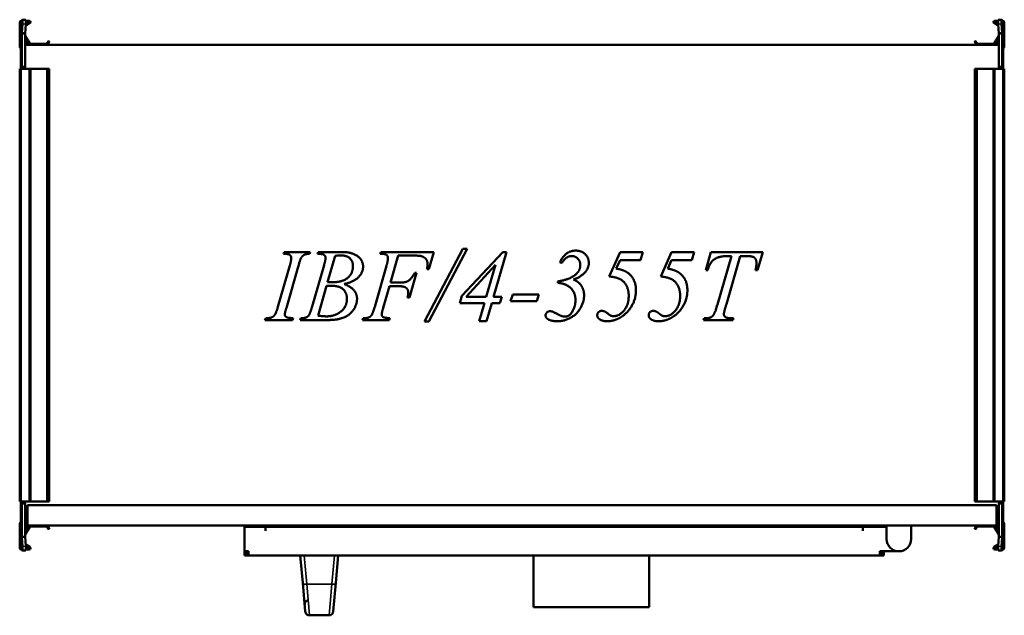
# Model space of a CAD drawing. Header units: millimetres. Extents: x 268 to 992, y 227 to 664.
import ezdxf

# ---------------------------------------------------------------- set-up
doc = ezdxf.new("R2010")
doc.units = ezdxf.units.MM
doc.header["$LTSCALE"] = 3
doc.layers.add('Widoczne (ISO)', color=7, linetype='Continuous', lineweight=50)
doc.layers.add('Widoczne wąskie (ISO)', color=7, linetype='Continuous', lineweight=35)

msp = doc.modelspace()

# ---------------------------------------------------------------- linework, layer by layer
at = {"layer": 'Widoczne (ISO)'}
for p, q in [((268.2, 644.46), (268.2, 662.26)), ((269, 650.66), (269, 662.66)), ((269, 662.66), (269.3, 662.66)), ((269.8, 662.66), (269.3, 662.66)), ((269.4, 663.46), (269.8, 663.46)), ((269.8, 654.09), (269.8, 664.16)), ((269.81, 664.25), (270.24, 664.23)), ((270.24, 661.23), (269.81, 654.32)), ((270.24, 664.23), (272.73, 664.08)), ((271.42, 664.16), (272.3, 664.16)), ((272.3, 654.17), (272.73, 661.08)), ((275.7, 661.6), (272.65, 659.83)), ((272.71, 660.79), (275.3, 662.29)), ((272.8, 663.46), (275.2, 663.46)), ((275.2, 662.66), (272.8, 662.66)), ((984.3, 661.6), (987.35, 659.83)), ((987.29, 660.79), (984.7, 662.29)), ((987.2, 663.46), (984.8, 663.46)), ((984.8, 662.66), (987.2, 662.66)), ((989.76, 664.23), (987.27, 664.08)), ((987.27, 661.08), (987.7, 654.17)), ((987.7, 664.16), (988.58, 664.16)), ((989.76, 664.23), (990.19, 664.25)), ((990.19, 654.32), (989.76, 661.23)), ((990.2, 664.16), (990.2, 654.09)), ((990.6, 663.46), (990.2, 663.46)), ((990.7, 662.66), (990.2, 662.66)), ((991, 662.66), (990.7, 662.66)), ((991, 662.66), (991, 650.66)), ((991.8, 644.46), (991.8, 662.26)), ((269.8, 654.09), (269.8, 629.86)), ((271.2, 654.09), (269.8, 654.09)), ((269.81, 654.32), (271.2, 654.24)), ((271.2, 654.24), (272.3, 654.17)), ((272.3, 654.09), (271.2, 654.09)), ((272.3, 629.87), (272.3, 654.09)), ((272.33, 652.32), (275.59, 646.66)), ((987.67, 652.32), (984.41, 646.66)), ((987.7, 654.17), (988.8, 654.24)), ((988.8, 654.09), (987.7, 654.09)), ((987.7, 654.09), (987.7, 629.87)), ((988.8, 654.24), (990.19, 654.32)), ((990.2, 654.09), (988.8, 654.09)), ((990.2, 629.86), (990.2, 654.09)), ((269, 650.16), (269, 650.66)), ((269, 647.1), (269, 650.16)), ((269, 650.16), (269.3, 650.16)), ((269.06, 647.08), (269, 647.1)), ((269, 645.86), (269, 645.76)), ((269.07, 645.76), (269, 645.76)), ((269, 645.76), (269, 642.76)), ((269.06, 647.05), (269.06, 647.05)), ((269.72, 649.93), (269.8, 650.15)), ((274.9, 646.26), (272.3, 650.77)), ((272.3, 647.66), (273.4, 647.66)), ((273.4, 646.06), (272.3, 646.06)), ((987.7, 645.76), (272.3, 645.76)), ((275.77, 646.56), (288.06, 646.56)), ((288.24, 646.66), (289.18, 648.29)), ((289.87, 647.89), (288.93, 646.26)), ((289.45, 648.36), (289.8, 648.16)), ((970.13, 647.89), (971.07, 646.26)), ((970.55, 648.36), (970.2, 648.16)), ((971.76, 646.66), (970.82, 648.29)), ((984.23, 646.56), (971.94, 646.56)), ((985.1, 646.26), (987.7, 650.77)), ((987.7, 647.66), (986.6, 647.66)), ((986.6, 646.06), (987.7, 646.06)), ((990.28, 649.93), (990.2, 650.15)), ((990.29, 646.06), (990.29, 646.06)), ((991, 650.16), (990.7, 650.16)), ((991, 645.76), (990.93, 645.76)), ((991, 647.1), (990.94, 647.08)), ((990.94, 647.05), (990.94, 647.05)), ((991, 650.66), (991, 650.16)), ((991, 650.16), (991, 647.1)), ((991, 645.86), (991, 645.76)), ((991, 642.76), (991, 645.76)), ((269, 629.66), (269, 642.76)), ((269.06, 629.86), (269.06, 642.66)), ((990.94, 642.66), (990.94, 629.86)), ((991, 642.76), (991, 629.66)), ((269, 629.16), (269, 629.66)), ((269, 629.66), (269.3, 629.66)), ((269.8, 629.66), (269.3, 629.66)), ((269.8, 629.16), (269.8, 629.86)), ((990.2, 629.86), (990.2, 629.16)), ((990.7, 629.66), (990.2, 629.66)), ((991, 629.66), (990.7, 629.66)), ((991, 629.66), (991, 629.16)), ((269.4, 628.26), (268.2, 628.26)), ((268.2, 628.26), (268.2, 310.26)), ((269, 629.16), (269, 628.26)), ((269, 629.16), (269.3, 629.16)), ((269.4, 628.26), (275.2, 628.26)), ((269.8, 629.16), (271.5, 629.16)), ((271.5, 629.17), (271.5, 629.16)), ((271.5, 629.17), (271.6, 629.17)), ((271.5, 628.26), (271.5, 629.16)), ((276.2, 628.26), (275.2, 628.26)), ((276.2, 628.26), (288.06, 628.26)), ((276.2, 628.26), (276.2, 310.26)), ((288.06, 628.26), (288.24, 628.26)), ((288.24, 628.26), (289.18, 628.26)), ((289.45, 628.26), (289.18, 628.26)), ((289.45, 628.26), (289.8, 628.26)), ((289.9, 628.26), (289.8, 628.26)), ((289.9, 628.26), (289.9, 310.26)), ((970.1, 628.26), (970.2, 628.26)), ((970.1, 310.26), (970.1, 628.26)), ((970.55, 628.26), (970.2, 628.26)), ((970.55, 628.26), (970.82, 628.26)), ((971.76, 628.26), (970.82, 628.26)), ((971.94, 628.26), (971.76, 628.26)), ((983.8, 628.26), (971.94, 628.26)), ((983.8, 628.26), (984.8, 628.26)), ((983.8, 310.26), (983.8, 628.26)), ((990.6, 628.26), (984.8, 628.26)), ((988.4, 629.17), (988.5, 629.17)), ((988.5, 629.16), (988.5, 629.17)), ((988.5, 629.16), (988.5, 628.26)), ((988.5, 629.16), (990.2, 629.16)), ((990.6, 628.26), (991.8, 628.26)), ((991, 629.16), (990.7, 629.16)), ((991, 628.26), (991, 629.16)), ((991.8, 310.26), (991.8, 628.26)), ((462.03, 492.26), (462.48, 493.61)), ((462.48, 493.61), (481.59, 493.61)), ((481.59, 493.61), (481.18, 492.26)), ((486.94, 492.26), (487.43, 493.61)), ((487.43, 493.61), (505.41, 493.61)), ((533.19, 492.26), (533.64, 493.61)), ((533.64, 493.61), (572.61, 493.61)), ((565.7, 442.46), (593.93, 496.06)), ((597.03, 496.06), (568.93, 442.46)), ((572.61, 493.61), (568.93, 480.98)), ((593.15, 461.34), (623.22, 493.61)), ((593.93, 496.06), (597.03, 496.06)), ((626, 493.61), (616.48, 460.72)), ((623.22, 493.61), (626, 493.61)), ((701.53, 475.67), (709.45, 493.61)), ((709.45, 493.61), (726.16, 493.61)), ((726.16, 493.61), (724.44, 487.52)), ((739.31, 475.67), (747.24, 493.61)), ((747.24, 493.61), (763.95, 493.61)), ((763.95, 493.61), (762.23, 487.52)), ((772.52, 480.33), (776.04, 493.61)), ((776.04, 493.61), (814.44, 493.61)), ((814.44, 493.61), (810.31, 480.33)), ((500.06, 490.71), (494.5, 471.47)), ((546.46, 490.99), (540.74, 471.1)), ((556.55, 490.99), (546.46, 490.99)), ((666.52, 485.56), (665.17, 485.97)), ((709.37, 487.52), (706.63, 481.39)), ((724.44, 487.52), (709.37, 487.52)), ((747.16, 487.52), (744.42, 481.39)), ((762.23, 487.52), (747.16, 487.52)), ((780.98, 455.13), (791.19, 490.63)), ((797.57, 490.63), (787.6, 455.29)), ((791.19, 490.63), (788.33, 490.63)), ((801.69, 490.63), (797.57, 490.63)), ((457.98, 453.41), (466.68, 483.6)), ((472.89, 482.82), (464.23, 452.68)), ((483.1, 453.62), (491.85, 483.89)), ((529.1, 453.41), (537.76, 483.56)), ((559.86, 478.29), (554.67, 460.11)), ((558.47, 478.29), (559.86, 478.29)), ((568.93, 480.98), (567.54, 480.98)), ((617.83, 484.09), (596.3, 460.72)), ((611.09, 460.72), (617.83, 484.09)), ((773.87, 480.33), (772.52, 480.33)), ((810.31, 480.33), (808.96, 480.33)), ((540.74, 471.1), (547.36, 471.1)), ((663.7, 470.94), (663.7, 472)), ((493.73, 468.69), (487.43, 446.88)), ((540.01, 468.48), (535.43, 452.68)), ((546.71, 468.48), (540.01, 468.48)), ((554.67, 460.11), (553.2, 460.11)), ((591.6, 456.15), (593.15, 461.34)), ((609.74, 456.15), (591.6, 456.15)), ((596.3, 460.72), (611.09, 460.72)), ((605.86, 442.75), (609.74, 456.15)), ((615.17, 456.15), (611.29, 442.75)), ((621.09, 456.15), (615.17, 456.15)), ((616.48, 460.72), (622.44, 460.72)), ((622.44, 460.72), (621.09, 456.15)), ((629.02, 457.54), (630.53, 462.44)), ((648.14, 457.54), (629.02, 457.54)), ((630.53, 462.44), (649.65, 462.44)), ((649.65, 462.44), (648.14, 457.54)), ((448.46, 443.61), (449, 444.96)), ((468.81, 443.61), (448.46, 443.61)), ((469.22, 444.96), (468.81, 443.61)), ((474.28, 443.61), (474.73, 444.96)), ((492.58, 443.61), (474.28, 443.61)), ((520.24, 443.61), (520.73, 444.96)), ((539.8, 443.61), (520.24, 443.61)), ((540.25, 444.96), (539.8, 443.61)), ((568.93, 442.46), (565.7, 442.46)), ((611.29, 442.75), (605.86, 442.75)), ((770.81, 443.61), (771.22, 444.96)), ((792.34, 443.61), (770.81, 443.61)), ((771.22, 444.96), (772.2, 444.96)), ((791.07, 444.96), (792.75, 444.96)), ((792.75, 444.96), (792.34, 443.61)), ((269.4, 310.26), (268.2, 310.26)), ((269, 310.26), (269, 309.36)), ((269, 308.86), (269, 309.36)), ((269, 309.36), (269.3, 309.36)), ((269, 308.86), (269.3, 308.86)), ((269, 295.76), (269, 308.86)), ((269.06, 295.86), (269.06, 308.66)), ((269.3, 308.86), (269.8, 308.86)), ((269.4, 310.26), (275.2, 310.26)), ((269.8, 308.66), (269.8, 309.36)), ((271.5, 309.36), (269.8, 309.36)), ((269.8, 308.66), (269.8, 284.44)), ((271.5, 309.36), (271.5, 310.26)), ((271.5, 309.36), (271.5, 309.35)), ((271.6, 309.35), (271.5, 309.35)), ((272.3, 284.44), (272.3, 308.65)), ((274, 307.76), (986, 307.76)), ((274, 307.76), (274, 292.76)), ((276.2, 310.26), (275.2, 310.26)), ((276.2, 310.26), (288.06, 310.26)), ((288.06, 310.26), (288.24, 310.26)), ((288.24, 310.26), (289.18, 310.26)), ((289.45, 310.26), (289.18, 310.26)), ((289.45, 310.26), (289.8, 310.26)), ((289.9, 310.26), (289.8, 310.26)), ((970.1, 310.26), (970.2, 310.26)), ((970.55, 310.26), (970.2, 310.26)), ((970.55, 310.26), (970.82, 310.26)), ((971.76, 310.26), (970.82, 310.26)), ((971.94, 310.26), (971.76, 310.26)), ((983.8, 310.26), (971.94, 310.26)), ((983.8, 310.26), (984.8, 310.26)), ((990.6, 310.26), (984.8, 310.26)), ((986, 292.76), (986, 307.76)), ((987.7, 308.65), (987.7, 284.44)), ((988.5, 309.35), (988.4, 309.35)), ((988.5, 310.26), (988.5, 309.36)), ((990.2, 309.36), (988.5, 309.36)), ((988.5, 309.35), (988.5, 309.36)), ((990.2, 309.36), (990.2, 308.66)), ((990.2, 308.86), (990.7, 308.86)), ((990.2, 284.44), (990.2, 308.66)), ((990.6, 310.26), (991.8, 310.26)), ((991, 309.36), (990.7, 309.36)), ((991, 308.86), (990.7, 308.86)), ((990.94, 308.66), (990.94, 295.86)), ((991, 309.36), (991, 310.26)), ((991, 309.36), (991, 308.86)), ((991, 308.86), (991, 295.76)), ((268.2, 294.06), (268.2, 276.26)), ((269.06, 295.76), (269, 295.76)), ((269, 294.26), (269.07, 294.26)), ((269, 294.26), (269, 292.76)), ((269.07, 292.76), (269, 292.76)), ((269, 292.66), (269, 292.76)), ((269, 291.42), (269.06, 291.44)), ((269, 288.36), (269, 291.42)), ((269.06, 291.47), (269.06, 291.47)), ((269.71, 292.76), (269.71, 292.76)), ((269.71, 292.46), (269.71, 292.46)), ((274, 295.76), (272.3, 295.76)), ((274, 295.06), (272.3, 295.06)), ((272.3, 294.26), (274, 294.26)), ((274, 292.76), (272.3, 292.76)), ((273.4, 292.46), (272.3, 292.46)), ((274.9, 292.26), (272.3, 287.76)), ((272.3, 290.86), (273.4, 290.86)), ((272.33, 286.2), (275.59, 291.86)), ((986, 292.76), (274, 292.76)), ((275.77, 291.96), (288.06, 291.96)), ((288.24, 291.86), (289.18, 290.23)), ((289.87, 290.63), (288.93, 292.26)), ((289.45, 290.16), (289.8, 290.36)), ((433.33, 291.76), (448.82, 291.76)), ((433.33, 291.76), (433.33, 273.76)), ((448.82, 288.75), (448.82, 291.76)), ((448.83, 291.76), (887.83, 291.76)), ((448.83, 288.76), (448.83, 291.76)), ((887.83, 288.76), (887.83, 291.76)), ((887.84, 291.76), (905.33, 291.76)), ((887.84, 291.76), (887.84, 288.75)), ((905.33, 292.76), (905.33, 291.26)), ((905.33, 282.76), (905.33, 291.26)), ((923.33, 291.26), (923.33, 292.76)), ((923.33, 291.26), (923.33, 282.76)), ((970.13, 290.63), (971.07, 292.26)), ((970.55, 290.16), (970.2, 290.36)), ((971.76, 291.86), (970.82, 290.23)), ((984.23, 291.96), (971.94, 291.96)), ((987.67, 286.2), (984.41, 291.86)), ((985.1, 292.26), (987.7, 287.76)), ((987.7, 295.76), (986, 295.76)), ((986, 295.06), (987.7, 295.06)), ((986, 294.26), (987.7, 294.26)), ((987.7, 292.76), (986, 292.76)), ((986.6, 292.46), (987.7, 292.46)), ((987.7, 290.86), (986.6, 290.86)), ((990.28, 294.26), (990.28, 294.26)), ((990.93, 294.26), (991, 294.26)), ((991, 292.76), (990.93, 292.76)), ((991, 295.76), (990.94, 295.76)), ((990.94, 291.47), (990.94, 291.47)), ((990.94, 291.44), (991, 291.42)), ((991, 292.76), (991, 294.26)), ((991, 292.66), (991, 292.76)), ((991, 291.42), (991, 288.36)), ((991.8, 294.06), (991.8, 276.26)), ((269, 287.86), (269, 288.36)), ((269, 288.36), (269.3, 288.36)), ((269, 275.86), (269, 287.86)), ((269.72, 288.59), (269.8, 288.37)), ((269.8, 274.36), (269.8, 284.44)), ((269.8, 284.44), (271.2, 284.44)), ((271.2, 284.29), (269.81, 284.2)), ((269.81, 284.2), (270.24, 277.29)), ((271.2, 284.44), (272.3, 284.44)), ((272.3, 284.35), (271.2, 284.29)), ((272.73, 277.44), (272.3, 284.35)), ((448.83, 288.75), (448.82, 288.75)), ((448.83, 288.76), (448.83, 288.75)), ((887.83, 288.75), (887.83, 288.76)), ((887.84, 288.75), (887.83, 288.75)), ((987.7, 284.35), (987.27, 277.44)), ((987.7, 284.44), (988.8, 284.44)), ((988.8, 284.29), (987.7, 284.35)), ((988.8, 284.44), (990.2, 284.44)), ((990.19, 284.2), (988.8, 284.29)), ((989.76, 277.29), (990.19, 284.2)), ((990.28, 288.59), (990.2, 288.37)), ((990.2, 284.44), (990.2, 274.36)), ((991, 288.36), (990.7, 288.36)), ((991, 288.36), (991, 287.86)), ((991, 287.86), (991, 275.86)), ((269, 275.86), (269.3, 275.86)), ((269.3, 275.86), (269.8, 275.86)), ((269.4, 275.06), (269.8, 275.06)), ((275.7, 276.93), (272.65, 278.69)), ((272.71, 277.73), (275.3, 276.23)), ((275.2, 275.86), (272.8, 275.86)), ((272.8, 275.06), (275.2, 275.06)), ((984.3, 276.93), (987.35, 278.69)), ((987.29, 277.73), (984.7, 276.23)), ((984.8, 275.86), (987.2, 275.86)), ((987.2, 275.06), (984.8, 275.06)), ((990.2, 275.86), (990.7, 275.86)), ((990.6, 275.06), (990.2, 275.06)), ((991, 275.86), (990.7, 275.86)), ((270.24, 274.29), (269.81, 274.27)), ((270.24, 274.29), (272.73, 274.44)), ((272.3, 274.36), (271.42, 274.36)), ((436.33, 273.76), (433.33, 273.76)), ((433.33, 273.76), (433.33, 270.76)), ((436.33, 270.76), (433.33, 270.76)), ((434.83, 273.76), (434.83, 272.26)), ((436.33, 272.26), (434.83, 272.26)), ((436.33, 270.76), (436.33, 273.76)), ((900.33, 270.76), (436.33, 270.76)), ((474.33, 270.76), (476.17, 250.55)), ((500.49, 250.55), (502.33, 270.76)), ((645.83, 270.76), (645.83, 232.76)), ((730.83, 270.76), (730.83, 232.76)), ((900.33, 273.76), (900.33, 270.76)), ((914.33, 273.76), (900.33, 273.76)), ((900.33, 272.26), (901.83, 272.26)), ((900.33, 270.76), (903.33, 270.76)), ((901.83, 272.26), (901.83, 273.76)), ((903.33, 273.76), (903.33, 270.76)), ((989.76, 274.29), (987.27, 274.44)), ((988.58, 274.36), (987.7, 274.36)), ((990.19, 274.27), (989.76, 274.29)), ((478.08, 229.49), (476.17, 250.55)), ((500.49, 250.55), (498.58, 229.49)), ((477.63, 234.49), (477.53, 235.62)), ((730.83, 232.76), (645.83, 232.76)), ((495.59, 226.76), (481.07, 226.76))]:
    msp.add_line(p, q, dxfattribs=at)
for centre, radius, start, end in [((269.4, 662.26), 1.2, 90, 180), ((275.2, 662.46), 1, 300, 90), ((275.2, 662.46), 0.2, 300, 90), ((984.8, 662.46), 1, 90, 240), ((984.8, 662.46), 0.2, 90, 240), ((990.6, 662.26), 1.2, 0, 90), ((272.5, 652.42), 0.2, 180, 210), ((987.5, 652.42), 0.2, 330, 0), ((269.2, 644.46), 1, 180, 258.46304), ((269.2, 645.86), 0.2, 128.82923, 180), ((281, 645.82), 12, 160, 174.13746), ((269.3, 650.66), 0.5, 270, 0), ((273.4, 646.86), 0.8, 270, 90), ((275.77, 646.76), 1, 210, 270), ((275.77, 646.76), 0.2, 210, 270), ((288.06, 646.76), 0.2, 270, 330), ((288.06, 646.76), 1, 270, 330), ((289.35, 648.19), 0.2, 60, 150), ((289.7, 647.99), 0.2, 330, 60), ((970.3, 647.99), 0.2, 120, 210), ((970.65, 648.19), 0.2, 30, 120), ((971.94, 646.76), 1, 210, 270), ((971.94, 646.76), 0.2, 210, 270), ((984.23, 646.76), 0.2, 270, 330), ((984.23, 646.76), 1, 270, 330), ((986.6, 646.86), 0.8, 90, 270), ((990.7, 650.66), 0.5, 180, 270), ((979, 645.82), 12, 5.86254, 20), ((990.8, 645.86), 0.2, 0, 51.14452), ((990.8, 644.46), 1, 281.53696, 0), ((269.3, 629.66), 0.5, 270, 0), ((271.6, 629.87), 0.7, 359.18146, 0), ((988.4, 629.87), 0.7, 180, 180.81854), ((990.7, 629.66), 0.5, 180, 270), ((269.3, 308.86), 0.5, 0, 90), ((271.6, 308.65), 0.7, 0, 0.81854), ((988.4, 308.65), 0.7, 179.18146, 180), ((990.7, 308.86), 0.5, 90, 180), ((269.2, 294.06), 1, 97.86944, 180), ((269.2, 292.66), 0.2, 180, 231.14452), ((281, 292.7), 12, 185.86254, 200), ((273.4, 291.66), 0.8, 270, 90), ((275.77, 291.76), 1, 90, 150), ((275.77, 291.76), 0.2, 90, 150), ((288.06, 291.76), 1, 30, 90), ((288.06, 291.76), 0.2, 30, 90), ((289.35, 290.33), 0.2, 210, 300), ((289.7, 290.53), 0.2, 300, 30), ((970.3, 290.53), 0.2, 150, 240), ((970.65, 290.33), 0.2, 240, 330), ((971.94, 291.76), 1, 90, 150), ((971.94, 291.76), 0.2, 90, 150), ((984.23, 291.76), 1, 30, 90), ((984.23, 291.76), 0.2, 30, 90), ((986.6, 291.66), 0.8, 90, 270), ((979, 292.7), 12, 340, 354.13746), ((990.8, 292.66), 0.2, 308.82923, 0), ((990.8, 294.06), 1, 0, 82.13121), ((269.3, 287.86), 0.5, 0, 90), ((272.5, 286.1), 0.2, 150, 180), ((914.33, 282.76), 9, 180, 0), ((987.5, 286.1), 0.2, 0, 30), ((990.7, 287.86), 0.5, 90, 180), ((269.4, 276.26), 1.2, 180, 270), ((275.2, 276.06), 1, 270, 60), ((275.2, 276.06), 0.2, 270, 60), ((984.8, 276.06), 1, 120, 270), ((984.8, 276.06), 0.2, 120, 270), ((990.6, 276.26), 1.2, 270, 0), ((481.07, 229.76), 3, 185.19443, 199.47122), ((481.07, 229.76), 3, 199.47122, 270), ((495.59, 229.76), 3, 270, 340.52878), ((495.59, 229.76), 3, 340.52878, 354.80557)]:
    msp.add_arc(centre, radius, start, end, dxfattribs=at)
for centre, major_axis, start_param, end_param in [((270.05, 661.24), (0.19, 2.99), 4.714295, 6.285092), ((272.54, 661.09), (0.19, 2.99), 4.714295, 6.283185), ((987.46, 661.09), (-0.19, 2.99), 0, 1.56889), ((989.95, 661.24), (-0.19, 2.99), 6.281279, 7.852075), ((270.05, 277.28), (0.19, -2.99), 6.281279, 7.852075), ((272.54, 277.44), (0.19, -2.99), 0, 1.56889), ((987.46, 277.44), (-0.19, -2.99), 4.714295, 6.283185), ((989.95, 277.28), (-0.19, -2.99), 4.714295, 6.285092)]:
    msp.add_ellipse(centre, major_axis=major_axis, ratio=0.061628, start_param=start_param, end_param=end_param, dxfattribs=at)
for points, knots in [([(269.81, 664.25), (269.81, 664.23), (269.8, 664.22), (269.8, 664.19), (269.8, 664.18), (269.8, 664.16)], [0, 0, 0, 0, 0.01249515, 0.01249515, 0.0249903, 0.0249903, 0.0249903, 0.0249903]), ([(272.3, 664.16), (272.3, 664.16), (272.3, 664.15), (272.3, 664.15), (272.3, 664.15), (272.3, 664.14), (272.3, 664.14), (272.3, 664.14), (272.3, 664.14), (272.3, 664.13), (272.3, 664.13), (272.3, 664.13), (272.3, 664.12), (272.3, 664.12), (272.3, 664.12), (272.3, 664.11), (272.3, 664.11), (272.3, 664.11), (272.3, 664.11)], [0, 0, 0, 0, 0.001501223, 0.001501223, 0.001501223, 0.00300249, 0.00300249, 0.00300249, 0.004503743, 0.004503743, 0.004503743, 0.006004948, 0.006004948, 0.006004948, 0.007506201, 0.007506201, 0.007506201, 0.00845921, 0.00845921, 0.00845921, 0.00845921]), ([(987.7, 664.11), (987.7, 664.11), (987.7, 664.11), (987.7, 664.11), (987.7, 664.12), (987.7, 664.12), (987.7, 664.12), (987.7, 664.13), (987.7, 664.13), (987.7, 664.13), (987.7, 664.14), (987.7, 664.14), (987.7, 664.14), (987.7, 664.14), (987.7, 664.15), (987.7, 664.15), (987.7, 664.15), (987.7, 664.16), (987.7, 664.16)], [0.002049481, 0.002049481, 0.002049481, 0.002049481, 0.00300249, 0.00300249, 0.00300249, 0.004503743, 0.004503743, 0.004503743, 0.006004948, 0.006004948, 0.006004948, 0.007506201, 0.007506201, 0.007506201, 0.009007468, 0.009007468, 0.009007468, 0.010508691, 0.010508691, 0.010508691, 0.010508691]), ([(990.2, 664.16), (990.2, 664.18), (990.2, 664.19), (990.2, 664.22), (990.19, 664.23), (990.19, 664.25)], [0, 0, 0, 0, 0.01249515, 0.01249515, 0.0249903, 0.0249903, 0.0249903, 0.0249903]), ([(269.8, 654.09), (269.8, 654.13), (269.8, 654.17), (269.8, 654.24), (269.81, 654.28), (269.81, 654.32)], [0, 0, 0, 0, 0.01249515, 0.01249515, 0.0249903, 0.0249903, 0.0249903, 0.0249903]), ([(272.3, 654.17), (272.3, 654.16), (272.3, 654.16), (272.3, 654.16), (272.3, 654.15), (272.3, 654.15), (272.3, 654.14), (272.3, 654.14), (272.3, 654.14), (272.3, 654.13), (272.3, 654.13), (272.3, 654.13), (272.3, 654.12), (272.3, 654.12), (272.3, 654.11), (272.3, 654.11), (272.3, 654.11), (272.3, 654.1), (272.3, 654.1), (272.3, 654.09), (272.3, 654.09), (272.3, 654.09)], [0, 0, 0, 0, 0.00150122, 0.00150122, 0.00150122, 0.00300249, 0.00300249, 0.00300249, 0.00450374, 0.00450374, 0.00450374, 0.00600495, 0.00600495, 0.00600495, 0.0075062, 0.0075062, 0.0075062, 0.00900747, 0.00900747, 0.00900747, 0.01050869, 0.01050869, 0.01050869, 0.01050869]), ([(987.7, 654.09), (987.7, 654.09), (987.7, 654.09), (987.7, 654.1), (987.7, 654.1), (987.7, 654.11), (987.7, 654.11), (987.7, 654.11), (987.7, 654.12), (987.7, 654.12), (987.7, 654.13), (987.7, 654.13), (987.7, 654.13), (987.7, 654.14), (987.7, 654.14), (987.7, 654.14), (987.7, 654.15), (987.7, 654.15), (987.7, 654.16), (987.7, 654.16), (987.7, 654.16), (987.7, 654.17)], [0, 0, 0, 0, 0.00150122, 0.00150122, 0.00150122, 0.00300249, 0.00300249, 0.00300249, 0.00450374, 0.00450374, 0.00450374, 0.00600495, 0.00600495, 0.00600495, 0.0075062, 0.0075062, 0.0075062, 0.00900747, 0.00900747, 0.00900747, 0.01050869, 0.01050869, 0.01050869, 0.01050869]), ([(990.19, 654.32), (990.19, 654.28), (990.2, 654.24), (990.2, 654.17), (990.2, 654.13), (990.2, 654.09)], [0, 0, 0, 0, 0.01249515, 0.01249515, 0.0249903, 0.0249903, 0.0249903, 0.0249903]), ([(269.06, 647.05), (269.06, 647.05), (269.06, 647.05), (269.06, 647.05), (269.06, 647.05), (269.06, 647.05)], [0.00000127, 0.00000127, 0.00000127, 0.00000127, 0.0077936, 0.0077936, 0.01558592, 0.01558592, 0.01558592, 0.01558592]), ([(269.06, 647.05), (269.07, 647.03), (269.07, 646.92), (269.07, 646.55), (269.07, 646.26), (269.07, 645.55), (269.07, 645.13), (269.07, 644.24), (269.07, 643.78), (269.06, 643.32)], [0.0000002, 0.0000002, 0.0000002, 0.0000002, 0.138614, 0.138614, 0.2902546, 0.2902546, 0.4411619, 0.4411619, 0.5810662, 0.5810662, 0.5810662, 0.5810662]), ([(990.94, 643.32), (990.93, 643.78), (990.93, 644.23), (990.93, 645.13), (990.93, 645.55), (990.93, 646.26), (990.93, 646.54), (990.93, 646.92), (990.93, 647.03), (990.94, 647.05)], [0.0000002, 0.0000002, 0.0000002, 0.0000002, 0.138614, 0.138614, 0.2902546, 0.2902546, 0.4411619, 0.4411619, 0.5810662, 0.5810662, 0.5810662, 0.5810662]), ([(990.94, 647.05), (990.94, 647.05), (990.94, 647.05), (990.94, 647.05), (990.94, 647.05), (990.94, 647.05)], [-0.01558465, -0.01558465, -0.01558465, -0.01558465, -0.00779233, -0.00779233, 0, 0, 0, 0]), ([(269.06, 643.16), (269.06, 643.19), (269.06, 643.21), (269.06, 643.26), (269.06, 643.29), (269.06, 643.32)], [-0.01558465, -0.01558465, -0.01558465, -0.01558465, -0.00779233, -0.00779233, 0, 0, 0, 0]), ([(269.06, 642.66), (269.06, 642.74), (269.06, 642.83), (269.06, 642.99), (269.06, 643.08), (269.06, 643.16)], [0, 0, 0, 0, 0.02497584, 0.02497584, 0.04995141, 0.04995141, 0.04995141, 0.04995141]), ([(990.94, 643.16), (990.94, 643.19), (990.94, 643.21), (990.94, 643.26), (990.94, 643.29), (990.94, 643.32)], [0.00000127, 0.00000127, 0.00000127, 0.00000127, 0.0077936, 0.0077936, 0.01558592, 0.01558592, 0.01558592, 0.01558592]), ([(990.94, 643.16), (990.94, 643.08), (990.94, 642.99), (990.94, 642.83), (990.94, 642.74), (990.94, 642.66)], [0.00000127, 0.00000127, 0.00000127, 0.00000127, 0.02497637, 0.02497637, 0.04995171, 0.04995171, 0.04995171, 0.04995171]), ([(271.6, 629.17), (271.62, 629.17), (271.63, 629.17), (271.66, 629.17), (271.67, 629.17), (271.71, 629.18), (271.73, 629.18), (271.8, 629.2), (271.85, 629.21), (271.98, 629.28), (272.08, 629.34), (272.2, 629.5), (272.24, 629.57), (272.28, 629.7), (272.29, 629.74), (272.3, 629.81), (272.3, 629.84), (272.3, 629.86)], [0.5164602, 0.5164602, 0.5164602, 0.5164602, 0.521665, 0.521665, 0.5268699, 0.5268699, 0.5372796, 0.5372796, 0.558099, 0.558099, 0.5997379, 0.5997379, 0.6260553, 0.6260553, 0.6392139, 0.6392139, 0.6464865, 0.6464865, 0.6464865, 0.6464865]), ([(987.7, 629.86), (987.7, 629.84), (987.7, 629.81), (987.71, 629.74), (987.72, 629.7), (987.76, 629.57), (987.8, 629.5), (987.92, 629.34), (988.02, 629.28), (988.15, 629.21), (988.2, 629.2), (988.27, 629.18), (988.29, 629.18), (988.33, 629.17), (988.34, 629.17), (988.37, 629.17), (988.38, 629.17), (988.4, 629.17)], [0.902894, 0.902894, 0.902894, 0.902894, 0.9101665, 0.9101665, 0.9233252, 0.9233252, 0.9496425, 0.9496425, 0.9912814, 0.9912814, 1.0121009, 1.0121009, 1.0225106, 1.0225106, 1.0277154, 1.0277154, 1.0329203, 1.0329203, 1.0329203, 1.0329203]), ([(272.3, 308.66), (272.3, 308.69), (272.3, 308.71), (272.29, 308.78), (272.28, 308.82), (272.24, 308.95), (272.2, 309.02), (272.08, 309.18), (271.98, 309.24), (271.85, 309.31), (271.8, 309.32), (271.73, 309.34), (271.71, 309.34), (271.67, 309.35), (271.66, 309.35), (271.63, 309.35), (271.62, 309.35), (271.6, 309.35)], [0.902894, 0.902894, 0.902894, 0.902894, 0.9101665, 0.9101665, 0.9233252, 0.9233252, 0.9496425, 0.9496425, 0.9912814, 0.9912814, 1.0121009, 1.0121009, 1.0225106, 1.0225106, 1.0277154, 1.0277154, 1.0329203, 1.0329203, 1.0329203, 1.0329203]), ([(988.4, 309.35), (988.38, 309.35), (988.37, 309.35), (988.34, 309.35), (988.33, 309.35), (988.29, 309.34), (988.27, 309.34), (988.2, 309.32), (988.15, 309.31), (988.02, 309.24), (987.92, 309.18), (987.8, 309.02), (987.76, 308.95), (987.72, 308.82), (987.71, 308.78), (987.7, 308.71), (987.7, 308.69), (987.7, 308.66)], [0.5164602, 0.5164602, 0.5164602, 0.5164602, 0.521665, 0.521665, 0.5268699, 0.5268699, 0.5372796, 0.5372796, 0.558099, 0.558099, 0.5997379, 0.5997379, 0.6260553, 0.6260553, 0.6392139, 0.6392139, 0.6464865, 0.6464865, 0.6464865, 0.6464865]), ([(269.06, 295.36), (269.06, 295.44), (269.06, 295.53), (269.06, 295.69), (269.06, 295.78), (269.06, 295.86)], [0.00000127, 0.00000127, 0.00000127, 0.00000127, 0.02497637, 0.02497637, 0.04995171, 0.04995171, 0.04995171, 0.04995171]), ([(269.06, 295.36), (269.06, 295.34), (269.06, 295.31), (269.06, 295.26), (269.06, 295.23), (269.06, 295.21)], [0.00000127, 0.00000127, 0.00000127, 0.00000127, 0.0077936, 0.0077936, 0.01558592, 0.01558592, 0.01558592, 0.01558592]), ([(269.06, 295.21), (269.07, 294.74), (269.07, 294.29), (269.07, 293.4), (269.07, 292.97), (269.07, 292.26), (269.07, 291.98), (269.07, 291.6), (269.07, 291.5), (269.06, 291.48)], [0.0000002, 0.0000002, 0.0000002, 0.0000002, 0.138614, 0.138614, 0.2902546, 0.2902546, 0.4411619, 0.4411619, 0.5810662, 0.5810662, 0.5810662, 0.5810662]), ([(269.06, 291.47), (269.06, 291.47), (269.06, 291.47), (269.06, 291.47), (269.06, 291.48), (269.06, 291.48)], [-0.01558465, -0.01558465, -0.01558465, -0.01558465, -0.00779233, -0.00779233, 0, 0, 0, 0]), ([(990.94, 291.48), (990.93, 291.5), (990.93, 291.6), (990.93, 291.97), (990.93, 292.26), (990.93, 292.97), (990.93, 293.39), (990.93, 294.28), (990.93, 294.74), (990.94, 295.21)], [0.0000002, 0.0000002, 0.0000002, 0.0000002, 0.138614, 0.138614, 0.2902546, 0.2902546, 0.4411619, 0.4411619, 0.5810662, 0.5810662, 0.5810662, 0.5810662]), ([(990.94, 295.86), (990.94, 295.78), (990.94, 295.69), (990.94, 295.53), (990.94, 295.44), (990.94, 295.36)], [0, 0, 0, 0, 0.02497584, 0.02497584, 0.04995141, 0.04995141, 0.04995141, 0.04995141]), ([(990.94, 295.36), (990.94, 295.34), (990.94, 295.31), (990.94, 295.26), (990.94, 295.23), (990.94, 295.21)], [-0.01558465, -0.01558465, -0.01558465, -0.01558465, -0.00779233, -0.00779233, 0, 0, 0, 0]), ([(990.94, 291.47), (990.94, 291.47), (990.94, 291.47), (990.94, 291.47), (990.94, 291.48), (990.94, 291.48)], [0.00000127, 0.00000127, 0.00000127, 0.00000127, 0.0077936, 0.0077936, 0.01558592, 0.01558592, 0.01558592, 0.01558592]), ([(269.81, 284.2), (269.81, 284.24), (269.8, 284.28), (269.8, 284.36), (269.8, 284.4), (269.8, 284.44)], [0, 0, 0, 0, 0.01249515, 0.01249515, 0.0249903, 0.0249903, 0.0249903, 0.0249903]), ([(272.3, 284.44), (272.3, 284.43), (272.3, 284.43), (272.3, 284.42), (272.3, 284.42), (272.3, 284.42), (272.3, 284.41), (272.3, 284.41), (272.3, 284.4), (272.3, 284.4), (272.3, 284.4), (272.3, 284.39), (272.3, 284.39), (272.3, 284.39), (272.3, 284.38), (272.3, 284.38), (272.3, 284.37), (272.3, 284.37), (272.3, 284.37), (272.3, 284.36), (272.3, 284.36), (272.3, 284.35)], [0, 0, 0, 0, 0.00150122, 0.00150122, 0.00150122, 0.00300249, 0.00300249, 0.00300249, 0.00450374, 0.00450374, 0.00450374, 0.00600495, 0.00600495, 0.00600495, 0.0075062, 0.0075062, 0.0075062, 0.00900747, 0.00900747, 0.00900747, 0.01050869, 0.01050869, 0.01050869, 0.01050869]), ([(987.7, 284.35), (987.7, 284.36), (987.7, 284.36), (987.7, 284.37), (987.7, 284.37), (987.7, 284.37), (987.7, 284.38), (987.7, 284.38), (987.7, 284.39), (987.7, 284.39), (987.7, 284.39), (987.7, 284.4), (987.7, 284.4), (987.7, 284.4), (987.7, 284.41), (987.7, 284.41), (987.7, 284.42), (987.7, 284.42), (987.7, 284.42), (987.7, 284.43), (987.7, 284.43), (987.7, 284.44)], [0, 0, 0, 0, 0.00150122, 0.00150122, 0.00150122, 0.00300249, 0.00300249, 0.00300249, 0.00450374, 0.00450374, 0.00450374, 0.00600495, 0.00600495, 0.00600495, 0.0075062, 0.0075062, 0.0075062, 0.00900747, 0.00900747, 0.00900747, 0.01050869, 0.01050869, 0.01050869, 0.01050869]), ([(990.2, 284.44), (990.2, 284.4), (990.2, 284.36), (990.2, 284.28), (990.19, 284.24), (990.19, 284.2)], [0, 0, 0, 0, 0.01249515, 0.01249515, 0.0249903, 0.0249903, 0.0249903, 0.0249903]), ([(269.8, 274.36), (269.8, 274.35), (269.8, 274.33), (269.8, 274.3), (269.81, 274.29), (269.81, 274.27)], [0, 0, 0, 0, 0.01249515, 0.01249515, 0.0249903, 0.0249903, 0.0249903, 0.0249903]), ([(272.3, 274.42), (272.3, 274.41), (272.3, 274.41), (272.3, 274.41), (272.3, 274.41), (272.3, 274.4), (272.3, 274.4), (272.3, 274.4), (272.3, 274.39), (272.3, 274.39), (272.3, 274.39), (272.3, 274.38), (272.3, 274.38), (272.3, 274.38), (272.3, 274.37), (272.3, 274.37), (272.3, 274.37), (272.3, 274.36), (272.3, 274.36)], [0.002049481, 0.002049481, 0.002049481, 0.002049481, 0.00300249, 0.00300249, 0.00300249, 0.004503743, 0.004503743, 0.004503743, 0.006004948, 0.006004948, 0.006004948, 0.007506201, 0.007506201, 0.007506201, 0.009007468, 0.009007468, 0.009007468, 0.010508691, 0.010508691, 0.010508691, 0.010508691]), ([(987.7, 274.36), (987.7, 274.36), (987.7, 274.37), (987.7, 274.37), (987.7, 274.37), (987.7, 274.38), (987.7, 274.38), (987.7, 274.38), (987.7, 274.39), (987.7, 274.39), (987.7, 274.39), (987.7, 274.4), (987.7, 274.4), (987.7, 274.4), (987.7, 274.41), (987.7, 274.41), (987.7, 274.41), (987.7, 274.41), (987.7, 274.42)], [0, 0, 0, 0, 0.001501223, 0.001501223, 0.001501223, 0.00300249, 0.00300249, 0.00300249, 0.004503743, 0.004503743, 0.004503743, 0.006004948, 0.006004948, 0.006004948, 0.007506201, 0.007506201, 0.007506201, 0.00845921, 0.00845921, 0.00845921, 0.00845921]), ([(990.19, 274.27), (990.19, 274.29), (990.2, 274.3), (990.2, 274.33), (990.2, 274.35), (990.2, 274.36)], [0, 0, 0, 0, 0.01249515, 0.01249515, 0.0249903, 0.0249903, 0.0249903, 0.0249903]), ([(480.15, 237.73), (480, 237.7), (479.85, 237.66), (479.4, 237.52), (479.11, 237.37), (478.59, 237), (478.36, 236.76), (477.99, 236.24), (477.84, 235.95), (477.66, 235.35), (477.61, 235.03), (477.62, 234.67), (477.62, 234.63), (477.62, 234.56), (477.62, 234.53), (477.63, 234.5), (477.63, 234.5), (477.63, 234.49), (477.63, 234.49), (477.63, 234.49), (477.63, 234.49), (477.63, 234.49), (477.63, 234.49), (477.63, 234.49), (477.63, 234.49), (477.63, 234.49), (477.63, 234.49), (477.63, 234.49), (477.63, 234.49), (477.63, 234.49), (477.63, 234.49), (477.63, 234.49), (477.63, 234.49), (477.63, 234.49), (477.63, 234.5), (477.63, 234.51), (477.62, 234.53), (477.61, 234.65), (477.6, 234.83), (477.56, 235.25), (477.54, 235.42), (477.53, 235.62), (477.53, 235.62), (477.53, 235.62)], [0.046743, 0.046743, 0.046743, 0.046743, 0.092716, 0.092716, 0.187541, 0.187541, 0.284719, 0.284719, 0.379239, 0.379239, 0.474736, 0.474736, 0.486585, 0.486585, 0.495471, 0.495471, 0.495887, 0.495887, 0.496173, 0.496173, 0.496209, 0.496209, 0.496227, 0.496227, 0.496246, 0.496246, 0.496264, 0.496264, 0.496408, 0.496408, 0.500985, 0.500985, 0.514719, 0.514719, 0.555922, 0.555922, 0.679563, 0.679563, 1.051392, 1.051392, 1.25167, 1.25167, 1.251741, 1.251741, 1.251741, 1.251741]), ([(480.15, 237.73), (480, 237.7), (479.85, 237.66), (479.4, 237.52), (479.11, 237.37), (478.59, 237), (478.36, 236.76), (477.99, 236.24), (477.84, 235.95), (477.66, 235.35), (477.61, 235.03), (477.62, 234.67), (477.62, 234.63), (477.62, 234.56), (477.62, 234.53), (477.63, 234.5), (477.63, 234.5), (477.63, 234.49), (477.63, 234.49), (477.63, 234.49), (477.63, 234.49), (477.63, 234.49), (477.63, 234.49), (477.63, 234.49), (477.63, 234.49), (477.63, 234.49), (477.63, 234.49), (477.63, 234.49), (477.63, 234.49), (477.63, 234.49)], [0.0467425, 0.0467425, 0.0467425, 0.0467425, 0.0927162, 0.0927162, 0.1875407, 0.1875407, 0.2847189, 0.2847189, 0.3792395, 0.3792395, 0.4747359, 0.4747359, 0.4865848, 0.4865848, 0.4954707, 0.4954707, 0.4958872, 0.4958872, 0.4961733, 0.4961733, 0.496209, 0.496209, 0.4962269, 0.4962269, 0.4962462, 0.4962462, 0.4962643, 0.4962643, 0.4963414, 0.4963414, 0.4963414, 0.4963414])]:
    msp.add_open_spline(points, degree=3, knots=knots, dxfattribs=at)
for points, degree in [([(269.07, 645.91), (269.07, 645.94), (269.07, 645.98), (269.07, 646.02)], 3), ([(990.93, 645.91), (990.93, 645.86), (990.93, 645.81), (990.93, 645.76)], 3), ([(269.06, 629.66), (269.06, 629.73), (269.06, 629.8), (269.06, 629.86)], 3), ([(990.94, 629.86), (990.94, 629.8), (990.94, 629.73), (990.94, 629.66)], 3), ([(467.79, 489.28), (467.79, 490.22), (466.81, 491.56), (464.84, 492.26), (462.03, 492.26)], 2), ([(481.18, 492.26), (478.82, 492.3), (477.67, 491.69)], 2), ([(488.09, 492.22), (487.48, 492.22), (486.94, 492.26)], 2), ([(492.99, 489.28), (492.99, 490.63), (490.95, 492.22), (488.09, 492.22)], 2), ([(505.41, 493.61), (509.94, 493.61), (517.05, 490.79), (520.56, 485.81), (520.56, 482.99)], 2), ([(538.82, 489.28), (538.82, 490.22), (537.88, 491.61), (536, 492.26), (533.19, 492.26)], 2), ([(665.17, 485.97), (667.09, 490.26), (673.1, 494.63), (676.69, 494.63)], 2), ([(676.69, 494.63), (681.06, 494.63), (686.45, 489.44), (686.45, 485.48)], 2), ([(466.68, 483.6), (467.79, 487.36), (467.79, 489.28)], 2), ([(477.67, 491.69), (476, 490.91), (474.28, 487.93), (472.89, 482.82)], 2), ([(491.85, 483.89), (492.99, 487.73), (492.99, 489.28)], 2), ([(503.49, 491.16), (502.14, 491.16), (500.06, 490.71)], 2), ([(513.13, 483.11), (513.13, 486.91), (508.51, 491.16), (503.49, 491.16)], 2), ([(537.76, 483.56), (538.82, 487.19), (538.82, 489.28)], 2), ([(563.17, 490.63), (561.66, 490.99), (556.55, 490.99)], 2), ([(567.95, 484.74), (567.95, 487.19), (565.25, 490.05), (563.17, 490.63)], 2), ([(673.87, 490.67), (669.75, 490.67), (666.52, 485.56)], 2), ([(680.2, 483.97), (680.2, 486.87), (676.49, 490.67), (673.87, 490.67)], 2), ([(686.45, 485.48), (686.45, 482.09), (681.39, 475.8), (675.22, 473.35)], 2), ([(788.33, 490.63), (783.84, 490.63), (778.33, 488.42), (774.93, 484.21), (773.87, 480.33)], 2), ([(808.02, 489.6), (806.8, 490.63), (801.69, 490.63)], 2), ([(809.66, 485.52), (809.66, 488.22), (808.02, 489.6)], 2), ([(808.96, 480.33), (809.66, 483.23), (809.66, 485.52)], 2), ([(497.97, 471.43), (505.65, 471.43), (513.13, 478.08), (513.13, 483.11)], 2), ([(520.56, 482.99), (520.56, 478.7), (513.99, 471.71), (506.55, 470.08)], 2), ([(547.36, 471.1), (551.77, 471.1), (556.14, 473.84), (558.47, 478.29)], 2), ([(567.54, 480.98), (567.95, 483.27), (567.95, 484.74)], 2), ([(677.02, 477.31), (680.2, 480.09), (680.2, 483.97)], 2), ([(706.63, 481.39), (712.64, 480.45), (715.95, 477.68)], 2), ([(715.95, 477.68), (721.09, 473.35), (721.09, 465.63)], 2), ([(744.42, 481.39), (750.42, 480.45), (753.73, 477.68)], 2), ([(753.73, 477.68), (758.88, 473.35), (758.88, 465.63)], 2), ([(494.5, 471.47), (496.91, 471.43), (497.97, 471.43)], 2), ([(663.7, 472), (672.65, 473.35), (677.02, 477.31)], 2), ([(676.65, 458.23), (676.65, 461.74), (673.71, 467.3), (667.42, 470.73), (663.7, 470.94)], 2), ([(675.22, 473.35), (679.06, 471.75), (682.98, 465.83), (682.98, 461.66)], 2), ([(715.78, 461.42), (715.78, 465.99), (712.07, 472.49), (706.31, 475.14), (701.53, 475.67)], 2), ([(753.57, 461.42), (753.57, 465.99), (749.85, 472.49), (744.09, 475.14), (739.31, 475.67)], 2), ([(496.71, 468.85), (495.48, 468.85), (493.73, 468.69)], 2), ([(508.68, 459.21), (508.68, 463.75), (503, 468.85), (496.71, 468.85)], 2), ([(506.55, 470.08), (511.45, 468.36), (516.11, 462.77), (516.11, 459.42)], 2), ([(553.77, 463.75), (553.77, 466.03), (550.79, 468.48), (546.71, 468.48)], 2), ([(553.2, 460.11), (553.77, 462.32), (553.77, 463.75)], 2), ([(721.09, 465.63), (721.09, 460.48), (717.3, 452.19), (711.82, 446.59), (708.68, 444.96)], 2), ([(758.88, 465.63), (758.88, 460.48), (755.08, 452.19), (749.61, 446.59), (746.46, 444.96)], 2), ([(493.77, 446.34), (499.65, 446.34), (508.68, 453.29), (508.68, 459.21)], 2), ([(516.11, 459.42), (516.11, 455.66), (512.27, 448.88), (506.27, 445.12), (502.02, 444.22)], 2), ([(682.98, 461.66), (682.98, 457.05), (677.67, 447.81), (668.4, 442.75), (663.29, 442.75)], 2), ([(669.01, 446.18), (672.32, 446.18), (676.65, 453.86), (676.65, 458.23)], 2), ([(704.59, 446.47), (708.76, 446.47), (715.78, 454.76), (715.78, 461.42)], 2), ([(742.38, 446.47), (746.54, 446.47), (753.57, 454.76), (753.57, 461.42)], 2), ([(455.49, 447.2), (456.72, 448.96), (457.98, 453.41)], 2), ([(464.23, 452.68), (463.05, 448.88), (463.05, 447.81)], 2), ([(480.78, 447.16), (481.63, 448.59), (483.1, 453.62)], 2), ([(526.73, 447.16), (527.75, 448.67), (529.1, 453.41)], 2), ([(535.43, 452.68), (534.25, 449), (534.25, 447.77)], 2), ([(654.67, 446.96), (654.67, 448.26), (656.55, 450.1), (657.94, 450.1)], 2), ([(657.94, 450.1), (658.88, 450.1), (659.86, 449.82)], 2), ([(659.86, 449.82), (660.43, 449.61), (665.05, 447.04), (667.62, 446.18), (669.01, 446.18)], 2), ([(692.66, 447.16), (692.66, 448.51), (694.58, 450.39), (695.97, 450.39)], 2), ([(695.97, 450.39), (697.93, 450.39), (700.34, 448.43)], 2), ([(730.45, 447.16), (730.45, 448.51), (732.37, 450.39), (733.76, 450.39)], 2), ([(733.76, 450.39), (735.72, 450.39), (738.13, 448.43)], 2), ([(776.61, 445.9), (777.67, 446.51), (779.43, 449.78), (780.98, 455.13)], 2), ([(787.6, 455.29), (785.72, 449.33), (785.72, 447.94)], 2), ([(449, 444.96), (452.1, 445.04), (453.08, 445.49)], 2), ([(453.08, 445.49), (454.71, 446.1), (455.49, 447.2)], 2), ([(463.05, 447.81), (463.05, 447), (463.99, 445.81), (465.99, 445.16), (469.22, 444.96)], 2), ([(474.73, 444.96), (477.63, 445.04), (478.65, 445.53)], 2), ([(478.65, 445.53), (480.12, 446.14), (480.78, 447.16)], 2), ([(487.43, 446.88), (491.48, 446.34), (493.77, 446.34)], 2), ([(502.02, 444.22), (499, 443.61), (492.58, 443.61)], 2), ([(520.73, 444.96), (523.63, 445.04), (524.57, 445.49)], 2), ([(524.57, 445.49), (526.04, 446.1), (526.73, 447.16)], 2), ([(534.25, 447.77), (534.25, 446.55), (536.29, 445.2), (540.25, 444.96)], 2), ([(656.27, 444.38), (654.67, 445.49), (654.67, 446.96)], 2), ([(663.29, 442.75), (658.68, 442.75), (656.27, 444.38)], 2), ([(694.13, 444.38), (692.66, 445.49), (692.66, 447.16)], 2), ([(700.06, 442.75), (696.3, 442.75), (694.13, 444.38)], 2), ([(708.68, 444.96), (704.39, 442.75), (700.06, 442.75)], 2), ([(700.34, 448.43), (701.81, 447.2), (702.75, 446.79)], 2), ([(702.75, 446.79), (703.53, 446.47), (704.59, 446.47)], 2), ([(731.92, 444.38), (730.45, 445.49), (730.45, 447.16)], 2), ([(737.84, 442.75), (734.08, 442.75), (731.92, 444.38)], 2), ([(746.46, 444.96), (742.17, 442.75), (737.84, 442.75)], 2), ([(738.13, 448.43), (739.6, 447.2), (740.54, 446.79)], 2), ([(740.54, 446.79), (741.32, 446.47), (742.38, 446.47)], 2), ([(772.2, 444.96), (775.06, 444.96), (776.61, 445.9)], 2), ([(785.72, 447.94), (785.72, 446.63), (788.09, 444.96), (791.07, 444.96)], 2), ([(269.06, 308.66), (269.06, 308.73), (269.06, 308.8), (269.06, 308.86)], 3), ([(990.94, 308.86), (990.94, 308.8), (990.94, 308.73), (990.94, 308.66)], 3), ([(269.07, 292.62), (269.07, 292.66), (269.07, 292.71), (269.07, 292.76)], 3), ([(990.93, 292.62), (990.93, 292.58), (990.93, 292.54), (990.93, 292.51)], 3), ([(990.94, 295.21), (990.94, 295.15), (990.94, 295.1), (990.94, 295.05)], 3)]:
    msp.add_open_spline(points, degree=degree, dxfattribs=at)
at = {"layer": 'Widoczne wąskie (ISO)'}
for p, q in [((269.3, 662.66), (269.3, 650.66)), ((269.81, 664.25), (269.81, 654.32)), ((270.24, 664.23), (270.24, 664.23)), ((270.24, 661.23), (272.73, 661.08)), ((989.76, 661.23), (987.27, 661.08)), ((989.76, 664.23), (989.76, 664.23)), ((990.19, 654.32), (990.19, 664.25)), ((990.7, 650.66), (990.7, 662.66)), ((269, 650.66), (269.3, 650.66)), ((269.3, 650.66), (269.8, 650.66)), ((269.3, 650.66), (269.3, 650.16)), ((269.63, 649.66), (269.63, 649.66)), ((990.2, 650.66), (990.7, 650.66)), ((990.37, 649.66), (990.37, 649.66)), ((990.7, 650.16), (990.7, 650.66)), ((991, 650.66), (990.7, 650.66)), ((269.72, 642.66), (269.06, 642.66)), ((269.72, 629.66), (269.72, 642.66)), ((269.72, 642.66), (269.8, 642.66)), ((990.28, 642.66), (990.2, 642.66)), ((990.94, 642.66), (990.28, 642.66)), ((990.28, 642.66), (990.28, 629.66)), ((269.3, 629.66), (269.3, 629.16)), ((272.3, 629.86), (269.8, 629.86)), ((990.2, 629.86), (987.7, 629.86)), ((990.7, 629.16), (990.7, 629.66)), ((269.4, 628.26), (269.4, 310.26)), ((271.2, 629.16), (271.2, 628.26)), ((275.2, 628.26), (275.2, 310.26)), ((288.06, 628.26), (288.06, 310.26)), ((288.24, 628.26), (288.24, 310.26)), ((289.18, 628.26), (289.18, 310.26)), ((289.45, 628.26), (289.45, 310.26)), ((289.8, 628.26), (289.8, 310.26)), ((970.2, 310.26), (970.2, 628.26)), ((970.55, 310.26), (970.55, 628.26)), ((970.82, 310.26), (970.82, 628.26)), ((971.76, 310.26), (971.76, 628.26)), ((971.94, 310.26), (971.94, 628.26)), ((984.8, 310.26), (984.8, 628.26)), ((988.8, 628.26), (988.8, 629.16)), ((990.6, 310.26), (990.6, 628.26)), ((269.3, 309.36), (269.3, 308.86)), ((269.72, 295.86), (269.72, 308.86)), ((269.8, 308.66), (272.3, 308.66)), ((271.2, 310.26), (271.2, 309.36)), ((987.7, 308.66), (990.2, 308.66)), ((988.8, 309.36), (988.8, 310.26)), ((990.28, 308.86), (990.28, 295.86)), ((990.7, 308.86), (990.7, 309.36)), ((269.06, 295.86), (269.72, 295.86)), ((269.72, 295.86), (269.8, 295.86)), ((990.28, 295.86), (990.2, 295.86)), ((990.28, 295.86), (990.94, 295.86)), ((269, 287.86), (269.3, 287.86)), ((269.3, 288.36), (269.3, 287.86)), ((269.8, 287.86), (269.3, 287.86)), ((269.3, 287.86), (269.3, 275.86)), ((269.63, 288.86), (269.63, 288.86)), ((269.81, 284.2), (269.81, 274.27)), ((990.19, 274.27), (990.19, 284.2)), ((990.7, 287.86), (990.2, 287.86)), ((990.37, 288.86), (990.37, 288.86)), ((990.7, 287.86), (990.7, 288.36)), ((990.7, 275.86), (990.7, 287.86)), ((991, 287.86), (990.7, 287.86)), ((270.24, 277.29), (272.73, 277.44)), ((989.76, 277.29), (987.27, 277.44)), ((270.24, 274.29), (270.24, 274.29)), ((434.83, 272.26), (433.73, 272.26)), ((479.16, 249.53), (477.23, 270.76)), ((499.44, 270.76), (497.51, 249.53)), ((901.83, 272.26), (902.93, 272.26)), ((989.76, 274.29), (989.76, 274.29)), ((497.51, 249.53), (479.16, 249.53)), ((479.16, 249.53), (481.07, 226.76)), ((495.59, 226.76), (497.51, 249.53))]:
    msp.add_line(p, q, dxfattribs=at)
for centre, major_axis, ratio, start_param, end_param in [((280.99, 645.78), (-11.99, 0.38), 0.984885, 5.965377, 6.208164), ((269.65, 644.79), (-0.07, -5.14), 0.000062, 2.948989, 3.141593), ((990.35, 644.79), (0.07, -5.14), 0.000062, 3.141592, 3.334197), ((979.01, 645.78), (11.99, 0.38), 0.984885, 0.075022, 0.317808), ((280.99, 643.16), (-12, -0.07), 0.173121, 5.933196, 6.175982), ((269.65, 642.66), (0, 6.01), 0.012226, 4.712175, 4.90478), ((979.01, 643.16), (12, -0.07), 0.173121, 0.107203, 0.349989), ((990.35, 642.66), (0, -6.01), 0.012225, 4.519998, 4.712603), ((280.99, 295.36), (-12, 0.07), 0.173121, 0.107203, 0.349989), ((280.99, 292.74), (-11.99, -0.38), 0.984885, 0.075022, 0.317808), ((269.65, 295.86), (0, 6.01), 0.012225, 4.519998, 4.712603), ((990.35, 295.86), (0, -6.01), 0.012226, 4.712175, 4.90478), ((979.01, 295.36), (12, 0.07), 0.173121, 5.933196, 6.175982), ((979.01, 292.74), (11.99, -0.38), 0.984885, 5.965377, 6.208164), ((269.65, 293.74), (-0.07, 5.14), 0.000062, 3.141592, 3.334197), ((990.35, 293.74), (0.07, 5.14), 0.000062, 2.948989, 3.141593), ((479.16, 250.82), (-2.99, -0.27), 0.429287, 0, 1.53179), ((497.51, 250.82), (2.99, -0.27), 0.429287, 4.751395, 6.283185)]:
    msp.add_ellipse(centre, major_axis=major_axis, ratio=ratio, start_param=start_param, end_param=end_param, dxfattribs=at)
for points, knots in [([(269.71, 647.78), (269.71, 648.24), (269.71, 649.17), (269.72, 649.69), (269.72, 649.83)], [-0.0000125, -0.0000125, -0.0000125, -0.0000125, 0.083717, 0.1958357, 0.1958357, 0.1958357, 0.1958357]), ([(269.72, 643.81), (269.71, 645.09), (269.71, 646.51), (269.71, 647.63), (269.71, 647.78)], [-0.1965799, -0.1965799, -0.1965799, -0.1965799, -0.0284018, -0.0000125, -0.0000125, -0.0000125, -0.0000125]), ([(990.28, 649.83), (990.29, 649.62), (990.29, 648.97), (990.29, 647.94), (990.29, 647.78)], [-0.1965799, -0.1965799, -0.1965799, -0.1965799, -0.0284018, -0.0000125, -0.0000125, -0.0000125, -0.0000125]), ([(990.29, 647.78), (990.29, 647.32), (990.29, 646.11), (990.28, 644.67), (990.28, 643.81)], [-0.0000125, -0.0000125, -0.0000125, -0.0000125, 0.083717, 0.1958357, 0.1958357, 0.1958357, 0.1958357]), ([(269.71, 290.74), (269.71, 291.2), (269.71, 292.41), (269.72, 293.86), (269.72, 294.71)], [-0.0000125, -0.0000125, -0.0000125, -0.0000125, 0.083717, 0.1958357, 0.1958357, 0.1958357, 0.1958357]), ([(269.72, 288.69), (269.71, 288.9), (269.71, 289.56), (269.71, 290.58), (269.71, 290.74)], [-0.1965799, -0.1965799, -0.1965799, -0.1965799, -0.0284018, -0.0000125, -0.0000125, -0.0000125, -0.0000125]), ([(990.28, 294.71), (990.29, 293.43), (990.29, 292.02), (990.29, 290.89), (990.29, 290.74)], [-0.1965799, -0.1965799, -0.1965799, -0.1965799, -0.0284018, -0.0000125, -0.0000125, -0.0000125, -0.0000125]), ([(990.29, 290.74), (990.29, 290.28), (990.29, 289.35), (990.28, 288.83), (990.28, 288.69)], [-0.0000125, -0.0000125, -0.0000125, -0.0000125, 0.083717, 0.1958357, 0.1958357, 0.1958357, 0.1958357])]:
    msp.add_open_spline(points, degree=3, knots=knots, dxfattribs=at)

doc.saveas('drawing.dxf')
